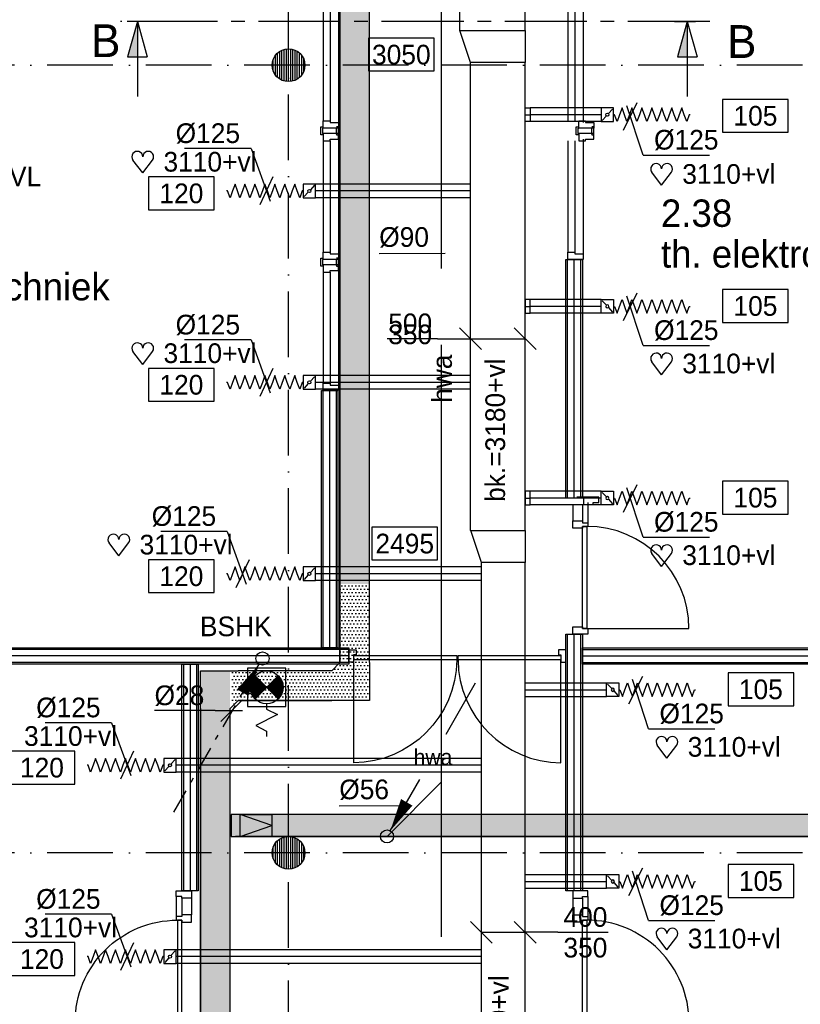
# Model space of a CAD drawing. Extents: x -1448 to 118900, y -195097 to 442500.
# Tile 69 of 103: x 71209 to 78342, y 389188 to 398189. Entities that reach past the tile are written whole.
import ezdxf
from ezdxf.enums import TextEntityAlignment as Align

# ---------------------------------------------------------------- set-up
doc = ezdxf.new("R2010")
doc.units = 0
doc.header["$LTSCALE"] = 100
for name, pattern in [('2322122', [47, 40, -7]), ('B-SL0', [100000000.0, 0, -100000000.0]), ('CENTER2', [11.25, 7.5, -1.25, 1.25, -1.25]), ('CENTER4', [5, 3.125, -0.625, 0.625, -0.625]), ('DASHDOT', [9, 6, -1.5, 0, -1.5]), ('LURETOUR', [6, 4, -2])]:
    doc.linetypes.add(name, pattern=pattern)
doc.layers.get('0').update_dxf_attribs({"linetype": 'CONTINUOUS'})
for name, color, linetype in [('AL$7----_STRAMIEN', 1, 'DASHDOT'), ('AL22----_BINNENWAND', 7, 'CONTINUOUS'), ('AL28----_KONSTRUKTIE', 3, 'CONTINUOUS'), ('AL32----_BINNENKOZ', 7, 'CONTINUOUS'), ('AL32----_DRAAIRICHTING', 1, 'CONTINUOUS'), ('ALL-----_REFLIJNEN', 8, 'CONTINUOUS'), ('ALXAA---_GEWBETON', 12, 'CONTINUOUS'), ('BOUW', 8, 'CONTINUOUS'), ('DOORSNEDE', 1, 'CONTINUOUS'), ('KABELGOOT1', 8, 'CONTINUOUS'), ('WL521---', 4, 'CONTINUOUS'), ('WL531---', 4, 'CONTINUOUS'), ('WL532---', 4, 'CONTINUOUS'), ('WL570---', 3, 'CONTINUOUS'), ('WL570---_HARTLIJN', 1, 'CONTINUOUS'), ('WL570---_RETOUR', 3, 'CONTINUOUS'), ('WM521---', 1, 'CONTINUOUS'), ('WM531---', 1, 'CONTINUOUS'), ('WM570---', 1, 'CONTINUOUS')]:
    doc.layers.add(name, color=color, linetype=linetype)
doc.styles.add('BURO-018', font='BUROFONT.shx', dxfattribs={"height": 180})
doc.styles.add('BURO-025', font='BUROFONT.shx', dxfattribs={"height": 250})
doc.styles.add('BURO-050', font='BUROFONT.shx', dxfattribs={"height": 500})
doc.styles.get("Standard").update_dxf_attribs({"font": 'ISOCP'})
pattern_1 = [(0, (0, 558400.235), (15.875, 31.75), [0, -31.75])]

# ---------------------------------------------------------------- blocks, each defined once
blk = doc.blocks.new('23SA22K6')
at = {"color": 0, "linetype": 'CONTINUOUS'}
for p, q in [((1.75, 1.75), (-1.75, 1.75)), ((-1.75, 1.75), (-1.75, -1.75)), ((-1.061, -1.061), (1.061, 1.061)), ((-1.061, 1.061), (1.061, -1.061)), ((1.75, -1.75), (1.75, 1.75)), ((2, 0), (2.5, 1)), ((2.5, 1), (3.5, -1)), ((1.5, 0), (2, 0)), ((3.5, -1), (4, 0)), ((4, 0), (4.5, 0)), ((-1.75, -1.75), (1.75, -1.75))]:
    blk.add_line(p, q, dxfattribs=at)
at = {"color": 0, "linetype": 'CONTINUOUS', "const_width": 1.5}
for points in [[(0.53, 0.53, 0.414214), (-0.53, 0.53, 1)], [(0.53, -0.53, -0.414214), (-0.53, -0.53, -1)]]:
    blk.add_lwpolyline(points, format="xyb", dxfattribs=at)
at = {"color": 0, "linetype": 'CONTINUOUS'}
blk.add_circle((0, 0), 1.5, dxfattribs=at)
at = {"color": 0, "linetype": 'CONTINUOUS', "style": 'BURO-018', "flags": 1}
blk.add_attdef('SA_MATCODE', (0, 0), '', height=1.8, dxfattribs=at)
blk = doc.blocks.new('LDV4109')
at = {"color": 0, "linetype": 'CONTINUOUS'}
for p, q in [((-1.125, -1.949), (-0.25, -0.433)), ((-1.688, -2.923), (-1.5, -2.598)), ((-3, -5.196), (-2.063, -3.572)), ((-3.563, -6.17), (-3.375, -5.846)), ((-4.875, -8.444), (-3.938, -6.82)), ((-5.438, -9.418), (-5.25, -9.093)), ((-6.75, -11.691), (-5.813, -10.068))]:
    blk.add_line(p, q, dxfattribs=at)
blk.add_lwpolyline([(-0.25, -0.433, 0, 1, 0), (-1.5, -2.598, 1, 1, 0)], format="xyseb", dxfattribs=at)
blk.add_circle((0, 0), 0.5, dxfattribs=at)
blk = doc.blocks.new('EH100000')
at = {"linetype": 'BYBLOCK'}
for p, q in [((1, 0.5), (0, 0.5)), ((1, 0.5, 1), (0, 0.5, 1)), ((0, -0.5, 1), (1, -0.5, 1)), ((1, -0.5), (0, -0.5))]:
    blk.add_line(p, q, dxfattribs=at)
at = {"linetype": 'BYBLOCK', "invisible_edges": 15}
for points in [[(1, -0.5), (0, -0.5), (0, 0.5), (1, 0.5)], [(0, 0.5), (1, 0.5), (1, 0.5, 1), (0, 0.5, 1)], [(0, -0.5, 1), (1, -0.5, 1), (1, -0.5), (0, -0.5)]]:
    blk.add_3dface(points, dxfattribs=at)
blk = doc.blocks.new('KG2FF')
at = {"linetype": 'B-SL0'}
for p, q in [((210, -135), (210, 135)), ((-135, -210), (135, -210))]:
    blk.add_line(p, q, dxfattribs=at)
at = {"linetype": 'BYBLOCK'}
for points in [[(-135, -210), (-135, 135), (-135, 135), (210, 135)], [(210, -135), (210, -135), (135, -210), (135, -210)]]:
    blk.add_lwpolyline(points, dxfattribs=at)
at = {"flags": 3}
blk.add_attdef('HULPSTUK', (0, 0), '', height=1, dxfattribs=at)
blk = doc.blocks.new('EH100001')
at = {"linetype": 'BYBLOCK'}
for p, q in [((1, 0.5, 1), (0, 0.5, 1)), ((0, -0.5, 1), (1, -0.5, 1))]:
    blk.add_line(p, q, dxfattribs=at)
blk.add_lwpolyline([(0, -0.5), (1, 0), (0, 0.5)], dxfattribs=at)
blk.add_lwpolyline([(0, -0.5), (1, 0), (0, 0.5)], dxfattribs=at)
blk.add_lwpolyline([(1, -0.5), (0, -0.5), (0, 0.5), (1, 0.5)], close=True, dxfattribs=at)
at = {"linetype": 'BYBLOCK', "invisible_edges": 15}
for points in [[(1, -0.5), (0, -0.5), (0, 0.5), (1, 0.5)], [(0, 0.5), (1, 0.5), (1, 0.5, 1), (0, 0.5, 1)], [(0, -0.5, 1), (1, -0.5, 1), (1, -0.5), (0, -0.5)]]:
    blk.add_3dface(points, dxfattribs=at)
blk = doc.blocks.new('KG2FF15')
at = {"linetype": 'B-SL0'}
for p, q in [((135, 210), (-135, 210)), ((210, -135), (210, 135))]:
    blk.add_line(p, q, dxfattribs=at)
at = {"linetype": 'BYBLOCK'}
for points in [[(210, -135), (-135, -135), (-135, -135), (-135, 210)], [(135, 210), (135, 210), (210, 135), (210, 135)]]:
    blk.add_lwpolyline(points, dxfattribs=at)
at = {"flags": 3}
blk.add_attdef('HULPSTUK', (0, 0), '', height=1, rotation=90, dxfattribs=at)
blk = doc.blocks.new('EH100005')
blk.add_lwpolyline([(-1, -0.5), (0, -0.5), (0, 0.5), (-1, 0.5)])
blk = doc.blocks.new('LU-1D-K-7D')
at = {"color": 0, "linetype": 'CONTINUOUS'}
for p, q in [((-0.5, 62.5), (0.5, 62.5)), ((-0.5, -62.5), (0.5, -62.5))]:
    blk.add_line(p, q, dxfattribs=at)
at = {"layer": 'WL570---_HARTLIJN', "linetype": 'CENTER2'}
blk.add_line((-0.5, 0), (0.5, 0), dxfattribs=at)
blk = doc.blocks.new('LU-1D-KL-7D70')
at = {"color": 0, "linetype": 'CONTINUOUS'}
for p, q in [((-56.4, 62.5), (-56.4, -62.5)), ((56.4, 62.5), (-56.4, 62.5)), ((47, 52), (9.5, 10.5)), ((56.4, -62.5), (56.4, 62.5)), ((-56.4, -62.5), (56.4, -62.5)), ((-9.5, -10.5), (-47, -52))]:
    blk.add_line(p, q, dxfattribs=at)
blk.add_circle((0, 0), 14.1, dxfattribs=at)
blk = doc.blocks.new('LU-1D-F-7D2BC')
at = {"color": 0, "linetype": 'CONTINUOUS'}
for p, q in [((-350, 0), (-341.2, 0)), ((-341.2, 0), (-318.5, 62.5)), ((-318.5, 62.5), (-295.7, 0)), ((-295.7, 0), (-273, -62.5)), ((-273, -62.5), (-250.2, 0)), ((-250.2, 0), (-227.5, 62.5)), ((-227.5, 62.5), (-204.7, 0)), ((-204.7, 0), (-182, -62.5)), ((-182, -62.5), (-159.2, 0)), ((-159.2, 0), (-136.5, 62.5)), ((-136.5, 62.5), (-113.7, 0)), ((-113.7, 0), (-91, -62.5)), ((-91, -62.5), (-68.2, 0)), ((-68.2, 0), (-45.5, 62.5)), ((-45.5, 62.5), (-22.7, 0)), ((-22.7, 0), (0, -62.5)), ((0, -62.5), (22.7, 0)), ((22.7, 0), (45.5, 62.5)), ((45.5, 62.5), (68.2, 0)), ((68.2, 0), (91, -62.5)), ((91, -62.5), (113.7, 0)), ((113.7, 0), (136.5, 62.5)), ((136.5, 62.5), (159.2, 0)), ((159.2, 0), (182, -62.5)), ((182, -62.5), (204.7, 0)), ((204.7, 0), (227.5, 62.5)), ((227.5, 62.5), (250.2, 0)), ((250.2, 0), (273, -62.5)), ((273, -62.5), (295.7, 0)), ((295.7, 0), (318.5, 62.5)), ((318.5, 62.5), (341.2, 0)), ((341.2, 0), (350, 0))]:
    blk.add_line(p, q, dxfattribs=at)
blk = doc.blocks.new('LU-ORND')
at = {"color": 0, "linetype": 'CONTINUOUS'}
for p, q in [((-3, 1.5), (-3, -1.5)), ((3, 1.5), (-3, 1.5)), ((3, -1.5), (3, 1.5)), ((-3, -1.5), (3, -1.5))]:
    blk.add_line(p, q, dxfattribs=at)
blk = doc.blocks.new('*U60', base_point=(77004, 28683.2))
at = {"layer": 'WM570---', "linetype": 'CONTINUOUS'}
for p, q in [((76940.4, 28557.3), (77067.6, 28809)), ((77120.5, 28328.5), (76972.8, 28778.2)), ((77120.5, 28328.5), (77726.9, 28328.5))]:
    blk.add_line(p, q, dxfattribs=at)
at = {"layer": 'WM570---', "linetype": 'CONTINUOUS', "style": 'BURO-018'}
blk.add_text('%%c125', height=180, dxfattribs=at).set_placement((77220.5, 28378.5))
blk = doc.blocks.new('HART')
at = {"color": 1}
for q in [(-39.7, 52.4), (39.7, 52.4)]:
    blk.add_line((0, 0), q, dxfattribs=at)
for centre, start, end in [((-22.1, 65.7), 0, 217.1867), ((22.1, 65.7), 322.8133, 180)]:
    blk.add_arc(centre, 22.1, start, end, dxfattribs=at)
blk = doc.blocks.new('*U63', base_point=(73844.3, 38488.7))
at = {"layer": 'WM570---', "linetype": 'CONTINUOUS'}
for p, q in [((73703.4, 38877), (73097, 38877)), ((73703.4, 38877), (73878.4, 38394.7)), ((73904, 38616.4), (73784.6, 38361))]:
    blk.add_line(p, q, dxfattribs=at)
at = {"layer": 'WM570---', "linetype": 'CONTINUOUS', "style": 'BURO-018'}
blk.add_text('%%c125', height=180, dxfattribs=at).set_placement((73603.4, 38927), align=Align.RIGHT)
blk = doc.blocks.new('LU-2D-K-190')
at = {"color": 0, "linetype": 'CONTINUOUS'}
for p, q in [((-0.5, 200), (0.5, 200)), ((-0.5, -200), (0.5, -200))]:
    blk.add_line(p, q, dxfattribs=at)
blk = doc.blocks.new('LU-2D-K-1F4')
at = {"color": 0, "linetype": 'CONTINUOUS'}
for p, q in [((-0.5, 250), (0.5, 250)), ((-0.5, -250), (0.5, -250))]:
    blk.add_line(p, q, dxfattribs=at)
blk = doc.blocks.new('*U129', base_point=(75229.7, 36872.4))
at = {"color": 0, "linetype": 'CONTINUOUS'}
for p, q in [((75130, 36972.1), (75329.4, 36772.7)), ((75630, 36972.1), (75829.4, 36772.7)), ((74929.7, 36872.4), (74469.8, 36872.4)), ((74929.7, 36872.4), (75229.7, 36872.4)), ((75229.7, 36872.4), (75729.7, 36872.4))]:
    blk.add_line(p, q, dxfattribs=at)
at = {"layer": 'WM570---', "linetype": 'CONTINUOUS', "style": 'BURO-018'}
for s, p in [('500', (74879.7, 36922.4)), ('350', (74879.7, 36822.4))]:
    blk.add_text(s, height=180, dxfattribs=at).set_placement(p, align=Align.RIGHT)
blk = doc.blocks.new('LU-1D-BO-10E-7D2C')
at = {"color": 0, "linetype": 'CONTINUOUS'}
for p, q in [((-62.5, 0), (62.5, 0)), ((-62.5, -44.2), (-62.5, 0)), ((62.5, 0), (62.5, -44.2)), ((62.5, -44.2), (-62.5, -44.2))]:
    blk.add_line(p, q, dxfattribs=at)
at = {"layer": 'WL570---_HARTLIJN', "linetype": 'CENTER4'}
blk.add_line((0, 0), (0, -44.2), dxfattribs=at)
blk = doc.blocks.new('LU-1D-BO-5A-7D2C')
at = {"color": 0, "linetype": 'CONTINUOUS'}
for p, q in [((62.5, 44.2), (-62.5, 44.2)), ((-62.5, 44.2), (-62.5, 0)), ((-62.5, 0), (62.5, 0)), ((62.5, 0), (62.5, 44.2))]:
    blk.add_line(p, q, dxfattribs=at)
at = {"layer": 'WL570---_HARTLIJN', "linetype": 'CENTER4'}
blk.add_line((0, 0), (0, 44.2), dxfattribs=at)
blk = doc.blocks.new('LDV3')
at = {"color": 0, "linetype": 'CONTINUOUS'}
for p, q in [((4.5, 7.794), (6.75, 11.691)), ((0.25, 0.433), (2.5, 4.33))]:
    blk.add_line(p, q, dxfattribs=at)
blk.add_lwpolyline([(0.25, 0.433, 0, 1, 0), (1.5, 2.598, 1, 1, 0)], format="xyseb", dxfattribs=at)
blk.add_circle((0, 0), 0.5, dxfattribs=at)
at = {"color": 0, "linetype": 'CONTINUOUS', "style": 'BURO-018'}
blk.add_attdef('LD_TEXT1', text='', height=1.8, dxfattribs=at).set_placement((3.5, 6.062), align=Align.MIDDLE)
blk = doc.blocks.new('*U187', base_point=(75827.5, 389846))
at = {"color": 0, "linetype": 'CONTINUOUS'}
for p, q in [((75527.2, 389746.3), (75327.8, 389945.7)), ((75927.2, 389746.3), (75727.8, 389945.7)), ((75427.5, 389846), (75827.5, 389846)), ((76127.5, 389846), (75827.5, 389846)), ((76127.5, 389846), (76587.4, 389846))]:
    blk.add_line(p, q, dxfattribs=at)
at = {"layer": 'WM570---', "linetype": 'CONTINUOUS', "style": 'BURO-018'}
for s, p in [('400', (76177.5, 389896)), ('350', (76177.5, 389616))]:
    blk.add_text(s, height=180, dxfattribs=at).set_placement(p)
blk = doc.blocks.new('2322122-5')
at = {"layer": 'WM521---', "color": 0, "style": 'BURO-018'}
blk.add_text('hwa', height=180, rotation=90, dxfattribs=at).set_placement((75064.8, 394907.2), align=Align.MIDDLE)
blk = doc.blocks.new('LU-2D-K-258')
at = {"color": 0, "linetype": 'CONTINUOUS'}
for p, q in [((-0.5, 300), (0.5, 300)), ((-0.5, -300), (0.5, -300))]:
    blk.add_line(p, q, dxfattribs=at)

msp = doc.modelspace()

# ---------------------------------------------------------------- hatches: boundary and pattern name
at = {"layer": 'ALXAA---_GEWBETON'}
h = msp.add_hatch(dxfattribs=at)
h.set_pattern_fill('GEWPBET', color=8, scale=100, angle=90, style=0)
h.set_pattern_definition([(90, (73665.565, 397772.732), (-20, 6e-15), [])])
edge = h.paths.add_edge_path()
edge.add_arc((73665.6, 397772.7), 150, 0, 360)
h = msp.add_hatch(dxfattribs=at)
h.set_pattern_fill('GEWPBET', color=8, scale=100, angle=90, style=0)
h.set_pattern_definition([(90, (73665.565, 390572.732), (-20, 6e-15), [])])
edge = h.paths.add_edge_path()
edge.add_arc((73665.6, 390572.7), 150, 0, 360)
at = {"layer": 'KABELGOOT1'}
h = msp.add_hatch(dxfattribs=at)
h.set_pattern_fill('DOTS', color=256, scale=20, style=0)
h.set_pattern_definition(pattern_1)
h.paths.add_polyline_path([(74135.1, 393029.4), (74405.1, 393029.4), (74405.1, 405410.2), (74135.1, 405410.2)])
h = msp.add_hatch(dxfattribs=at)
h.set_pattern_fill('DOTS', color=256, scale=20, style=0)
h.set_pattern_definition(pattern_1)
h.paths.add_polyline_path([(73206.1, 391966.3), (73142.7, 391966.3), (73142.7, 391903)])
h.paths.add_polyline_path([(73206.1, 392236.3), (73142.7, 392236.3), (73142.7, 391966.3), (73206.1, 391966.3)])
h.paths.add_polyline_path([(74060.1, 392236.3), (73206.1, 392236.3), (73206.1, 391966.3), (74060.1, 391966.3)])
h.paths.add_polyline_path([(74405.1, 392236.3), (74135.1, 392236.3), (74060.1, 392236.3), (74060.1, 391966.3), (74405.1, 391966.3)])
h.paths.add_polyline_path([(74135.1, 392311.3), (74060.1, 392236.3), (74135.1, 392236.3)])
h.paths.add_polyline_path([(74405.1, 393016.6), (74135.1, 393016.6), (74135.1, 392311.3), (74405.1, 392311.3)])
h.paths.add_polyline_path([(74405.1, 392311.3), (74135.1, 392311.3), (74135.1, 392236.3), (74405.1, 392236.3)])
h = msp.add_hatch(dxfattribs=at)
h.set_pattern_fill('DOTS', color=256, scale=20, style=0)
h.set_pattern_definition(pattern_1)
h.paths.add_polyline_path([(73131.1, 392236.3), (72861.1, 392236.3), (72861.1, 378743.3), (73131.1, 378743.3)])
h = msp.add_hatch(dxfattribs=at)
h.set_pattern_fill('DOTS', color=256, scale=20, style=0)
h.set_pattern_definition(pattern_1)
h.paths.add_polyline_path([(82528.1, 390723.2), (82528.1, 390923.2), (73140.1, 390923.2), (73140.1, 390723.2)])

# ---------------------------------------------------------------- linework, layer by layer
at = {"layer": 'AL$7----_STRAMIEN', "color": 1}
for p, q in [((73665.4, 380703.7), (73665.4, 401609.6)), ((83762.6, 397772.7), (65664.7, 397772.7)), ((83762.6, 390572.7), (65664.7, 390572.7))]:
    msp.add_line(p, q, dxfattribs=at)
at = {"layer": 'AL22----_BINNENWAND', "color": 8}
for p, q in [((76200.4, 393823.8), (76200.4, 395997.7)), ((76200.4, 395997.7), (76350.4, 395997.7)), ((76350.4, 395997.7), (76350.4, 393823.8)), ((73965.4, 392447.7), (73965.4, 394797.7)), ((73965.4, 394797.7), (74115.4, 394797.7)), ((74115.4, 394797.7), (74115.4, 392447.7)), ((76448.8, 393823.8), (76298.8, 393823.8)), ((76200.4, 390223.8), (76200.4, 392572.7)), ((76350.4, 392572.7), (76350.4, 390223.8)), ((66555.4, 392447.7), (74216.4, 392447.7)), ((76350.4, 392447.7), (82575.4, 392447.7)), ((74216.4, 392297.7), (66555.4, 392297.7)), ((72690.4, 390223.8), (72690.4, 392297.7)), ((72690.4, 392297.7), (72840.4, 392297.7)), ((72840.4, 392297.7), (72840.4, 390223.8)), ((82575.4, 392297.7), (76350.4, 392297.7)), ((72840.4, 390223.8), (72690.4, 390223.8)), ((76350.4, 390223.8), (76200.4, 390223.8))]:
    msp.add_line(p, q, dxfattribs=at)
at = {"layer": 'AL22----_BINNENWAND', "color": 8, "linetype": 'CONTINUOUS'}
for p, q in [((76215.4, 393823.8), (76215.4, 395997.7)), ((76335.4, 393823.8), (76335.4, 395997.7)), ((73980.4, 394797.7), (73980.4, 392447.7)), ((74100.4, 394797.7), (74100.4, 392447.7)), ((76215.4, 390223.8), (76215.4, 392572.7)), ((76335.4, 390223.8), (76335.4, 392572.7)), ((74216.4, 392432.7), (66555.4, 392432.7)), ((76350.4, 392432.7), (82575.4, 392432.7)), ((74216.4, 392312.7), (66555.4, 392312.7)), ((72705.4, 392297.7), (72705.4, 390223.8)), ((72825.4, 392297.7), (72825.4, 390223.8)), ((76350.4, 392312.7), (82575.4, 392312.7))]:
    msp.add_line(p, q, dxfattribs=at)
at = {"layer": 'AL28----_KONSTRUKTIE', "color": 8}
for centre in [(73665.6, 397772.7), (73665.6, 390572.7)]:
    msp.add_circle(centre, 150, dxfattribs=at)
at = {"layer": 'AL32----_BINNENKOZ', "color": 8}
for p, q in [((73959.9, 397197.8), (73959.9, 397210.3)), ((73959.9, 397210.3), (73977.9, 397210.3)), ((73959.9, 397135.2), (73959.9, 397197.8)), ((73977.9, 397147.7), (73977.9, 397197.8)), ((73977.9, 397197.8), (73983.4, 397197.8)), ((73977.9, 397147.7), (73977.9, 397135.2)), ((73983.4, 397147.7), (73977.9, 397147.7)), ((74102.9, 397197.8), (74097.4, 397197.8)), ((74097.4, 397147.7), (74102.9, 397147.7)), ((74120.9, 397210.3), (74102.9, 397210.3)), ((74102.9, 397147.7), (74102.9, 397197.8)), ((74102.9, 397147.7), (74102.9, 397135.2)), ((74120.9, 397197.8), (74120.9, 397210.3)), ((74120.9, 397135.2), (74120.9, 397197.8)), ((76293.3, 397197.8), (76293.3, 397210.3)), ((76293.3, 397210.3), (76311.3, 397210.3)), ((76293.3, 397135.2), (76293.3, 397197.8)), ((76311.3, 397147.7), (76311.3, 397197.8)), ((76311.3, 397197.8), (76316.8, 397197.8)), ((76311.3, 397147.7), (76311.3, 397135.2)), ((76316.8, 397147.7), (76311.3, 397147.7)), ((76436.3, 397197.8), (76430.8, 397197.8)), ((76430.8, 397147.7), (76436.3, 397147.7)), ((76454.3, 397210.3), (76436.3, 397210.3)), ((76436.3, 397147.7), (76436.3, 397197.8)), ((76436.3, 397147.7), (76436.3, 397135.2)), ((76454.3, 397197.8), (76454.3, 397210.3)), ((76454.3, 397135.2), (76454.3, 397197.8)), ((73977.9, 397135.2), (73959.9, 397135.2)), ((74102.9, 397135.2), (74120.9, 397135.2)), ((76311.3, 397135.2), (76293.3, 397135.2)), ((76436.3, 397135.2), (76454.3, 397135.2)), ((73959.9, 395997.8), (73959.9, 396010.3)), ((73959.9, 396010.3), (73977.9, 396010.3)), ((73959.9, 395935.2), (73959.9, 395997.8)), ((73977.9, 395947.7), (73977.9, 395997.8)), ((73977.9, 395997.8), (73983.4, 395997.8)), ((74102.9, 395997.8), (74097.4, 395997.8)), ((74120.9, 396010.3), (74102.9, 396010.3)), ((74102.9, 395947.7), (74102.9, 395997.8)), ((74120.9, 395997.8), (74120.9, 396010.3)), ((74120.9, 395935.2), (74120.9, 395997.8)), ((73977.9, 395935.2), (73959.9, 395935.2)), ((73977.9, 395947.7), (73977.9, 395935.2)), ((73983.4, 395947.7), (73977.9, 395947.7)), ((74097.4, 395947.7), (74102.9, 395947.7)), ((74102.9, 395947.7), (74102.9, 395935.2)), ((74102.9, 395935.2), (74120.9, 395935.2)), ((76350.9, 393556.8), (76390.9, 393556.8)), ((76350.9, 392622.8), (76350.9, 393556.8)), ((76390.9, 393556.8), (76390.9, 392622.8))]:
    msp.add_line(p, q, dxfattribs=at)
for points in [[(73983.4, 398280.7), (73983.4, 397264.7)], [(74046.4, 398280.7), (74046.4, 397264.7)], [(74122.4, 398297.7), (74122.4, 397247.7)], [(76218.4, 398280.7), (76218.4, 397264.7)], [(76281.4, 398280.7), (76281.4, 397264.7)], [(76357.4, 398297.7), (76357.4, 397247.7)], [(74122.4, 397197.7), (73983.4, 397197.7), (73983.4, 397264.7), (74046.4, 397264.7), (74046.4, 397247.7), (74122.4, 397247.7), (74122.4, 397197.7)], [(76455.8, 397197.7), (76316.8, 397197.7), (76316.8, 397264.7), (76379.8, 397264.7), (76379.8, 397247.7), (76455.8, 397247.7), (76455.8, 397197.7)], [(74122.4, 397147.7), (73983.4, 397147.7), (73983.4, 397080.7), (74046.4, 397080.7), (74046.4, 397097.7), (74122.4, 397097.7), (74122.4, 397147.7)], [(76455.8, 397147.7), (76316.8, 397147.7), (76316.8, 397080.7), (76379.8, 397080.7), (76379.8, 397097.7), (76455.8, 397097.7), (76455.8, 397147.7)], [(73983.4, 397080.7), (73983.4, 396064.7)], [(74046.4, 397080.7), (74046.4, 396064.7)], [(74122.4, 397097.7), (74122.4, 396047.7)], [(76218.4, 397080.7), (76218.4, 396064.7)], [(76281.4, 397080.7), (76281.4, 396064.7)], [(76357.4, 397097.7), (76357.4, 396047.7)], [(74122.4, 395997.7), (73983.4, 395997.7), (73983.4, 396064.7), (74046.4, 396064.7), (74046.4, 396047.7), (74122.4, 396047.7), (74122.4, 395997.7)], [(76357.4, 395997.7), (76218.4, 395997.7), (76218.4, 396064.7), (76281.4, 396064.7), (76281.4, 396047.7), (76357.4, 396047.7), (76357.4, 395997.7)], [(74122.4, 395947.7), (73983.4, 395947.7), (73983.4, 395880.7), (74046.4, 395880.7), (74046.4, 395897.7), (74122.4, 395897.7), (74122.4, 395947.7)], [(73983.4, 395880.7), (73983.4, 394864.7)], [(74046.4, 395880.7), (74046.4, 394864.7)], [(74122.4, 395897.7), (74122.4, 394847.7)], [(74122.4, 394797.7), (73983.4, 394797.7), (73983.4, 394864.7), (74046.4, 394864.7), (74046.4, 394847.7), (74122.4, 394847.7), (74122.4, 394797.7)], [(76262.9, 393756.8), (76262.9, 393606.8)], [(76350.9, 393756.8), (76350.9, 393606.8)], [(76401.9, 393773.8), (76401.9, 393589.8)], [(76401.9, 393589.8), (76401.9, 393556.8), (76350.9, 393556.8), (76350.9, 393539.8), (76262.9, 393539.8), (76262.9, 393606.8), (76350.9, 393606.8), (76350.9, 393589.8), (76401.9, 393589.8), (76401.9, 393556.8)], [(72638.9, 390173.8), (72638.9, 389989.8)], [(72689.9, 390156.8), (72689.9, 390006.8)], [(72777.9, 390156.8), (72777.9, 390006.8)], [(76262.9, 390156.8), (76262.9, 390006.8)], [(76350.9, 390156.8), (76350.9, 390006.8)], [(76401.9, 390173.8), (76401.9, 389989.8)], [(72638.9, 389989.8), (72638.9, 389956.8), (72689.9, 389956.8), (72689.9, 389939.8), (72777.9, 389939.8), (72777.9, 390006.8), (72689.9, 390006.8), (72689.9, 389989.8), (72638.9, 389989.8), (72638.9, 389956.8)], [(76401.9, 389989.8), (76401.9, 389956.8), (76350.9, 389956.8), (76350.9, 389939.8), (76262.9, 389939.8), (76262.9, 390006.8), (76350.9, 390006.8), (76350.9, 389989.8), (76401.9, 389989.8), (76401.9, 389956.8)]]:
    msp.add_lwpolyline(points, dxfattribs=at)
for points in [[(76449.3, 393756.8), (76449.3, 393773.8), (76500.3, 393773.8), (76500.3, 393823.8), (76361.3, 393823.8), (76361.3, 393756.8)], [(72689.9, 390156.8), (72689.9, 390173.8), (72638.9, 390173.8), (72638.9, 390223.8), (72777.9, 390223.8), (72777.9, 390156.8)], [(76350.9, 390156.8), (76350.9, 390173.8), (76401.9, 390173.8), (76401.9, 390223.8), (76262.9, 390223.8), (76262.9, 390156.8)], [(72689.9, 389956.8), (72649.9, 389956.8), (72649.9, 389022.8), (72689.9, 389022.8)], [(76350.9, 389956.8), (76390.9, 389956.8), (76390.9, 389022.8), (76350.9, 389022.8)]]:
    msp.add_lwpolyline(points, close=True, dxfattribs=at)
at = {"layer": 'AL32----_DRAAIRICHTING', "color": 8}
for points in [[(72649.9, 389022.8), (71715.9, 389022.8, -0.414214), (72649.9, 389956.8, -0.414214)], [(76390.9, 389022.8), (77324.9, 389022.8, 0.414214), (76390.9, 389956.8, 0.414214)]]:
    msp.add_lwpolyline(points, format="xyb", dxfattribs=at)
msp.add_arc((76390.9, 392622.8), 934, 0, 90, dxfattribs=at)
at = {"layer": 'ALL-----_REFLIJNEN', "color": 8, "linetype": 'CONTINUOUS'}
for p, q in [((76275.4, 393823.8), (76275.4, 395997.7)), ((74040.4, 394797.7), (74040.4, 392611.1)), ((74040.4, 394797.7), (74040.4, 392447.7)), ((76262.9, 392572.8), (76262.9, 392639.8)), ((76262.9, 392639.8), (76350.9, 392639.8)), ((76350.9, 392639.8), (76350.9, 392622.8)), ((76200.4, 392572.7), (76350.4, 392572.7)), ((76401.9, 392572.8), (76262.9, 392572.8)), ((76275.4, 390223.8), (76275.4, 392572.7)), ((76350.9, 392622.8), (76401.9, 392622.8)), ((76390.9, 392622.8), (76350.9, 392622.8)), ((76390.9, 392622.8), (77324.9, 392622.8)), ((76401.9, 392622.8), (76401.9, 392572.8)), ((74216.4, 392372.7), (66555.4, 392372.7)), ((74115.4, 392447.7), (73965.4, 392447.7)), ((74216.4, 392447.7), (74216.4, 392297.7)), ((74216.4, 392429.7), (74283.4, 392429.7)), ((74216.4, 392315.7), (74216.4, 392429.7)), ((74283.4, 392382.7), (74259.9, 392382.7)), ((74259.9, 392382.7), (74259.9, 392315.7)), ((74261.9, 392335.7), (74261.9, 392376.7)), ((74261.9, 392376.7), (75202.4, 392376.7)), ((74283.4, 392429.7), (74283.4, 392382.7)), ((75202.4, 392376.7), (75202.4, 392335.7)), ((75214.4, 392335.7), (75214.4, 392376.7)), ((75214.4, 392376.7), (76152.9, 392376.7)), ((76200.4, 392429.7), (76133.4, 392429.7)), ((76133.4, 392429.7), (76133.4, 392382.7)), ((76133.4, 392382.7), (76154.9, 392382.7)), ((76152.9, 392376.7), (76152.9, 392335.7)), ((76154.9, 392382.7), (76154.9, 392315.7)), ((76200.4, 392315.7), (76200.4, 392429.7)), ((76350.4, 392297.7), (76350.4, 392447.7)), ((76350.4, 392372.7), (82575.4, 392372.7)), ((72765.4, 392297.7), (72765.4, 390223.8)), ((74259.9, 392315.7), (74216.4, 392315.7)), ((75202.4, 392335.7), (74261.9, 392335.7)), ((76152.9, 392335.7), (75214.4, 392335.7)), ((76154.9, 392315.7), (76200.4, 392315.7))]:
    msp.add_line(p, q, dxfattribs=at)
for points in [[(75202.4, 392335.7, -0.408724), (74261.9, 391395.2), (74261.9, 392335.7)], [(75214.4, 392335.7, 0.408724), (76154.9, 391395.2), (76154.9, 392335.7)]]:
    msp.add_lwpolyline(points, format="xyb", dxfattribs=at)
at = {"layer": 'DOORSNEDE', "color": 220, "linetype": 'CENTER2'}
msp.add_line((77516.1, 398173.3), (72131.1, 398173.3), dxfattribs=at)
at = {"layer": 'DOORSNEDE', "color": 5}
for p, q in [((72381.6, 398173.3), (72189.9, 398173.3)), ((77193.4, 398173.3), (77385, 398173.3))]:
    msp.add_line(p, q, dxfattribs=at)
at = {"layer": 'DOORSNEDE', "color": 220}
for p, q in [((72284.4, 398173.3), (72194.1, 397848.1)), ((72284.4, 398173.3), (72284.4, 397486.9)), ((72284.4, 398173.3), (72374.6, 397848.1)), ((77309.3, 398173.3), (77219, 397848.1)), ((77309.3, 398173.3), (77309.3, 397486.9)), ((77309.3, 398173.3), (77399.6, 397848.1)), ((72194.1, 397848.1), (72374.6, 397848.1)), ((77219, 397848.1), (77399.6, 397848.1))]:
    msp.add_line(p, q, dxfattribs=at)
for points in [[(72194.1, 397848.1), (72284.4, 397848.1), (72284.4, 398173.3)], [(77219, 397848.1), (77309.3, 397848.1), (77309.3, 398173.3)]]:
    msp.add_solid(points, dxfattribs=at)
at = {"layer": 'WL521---', "linetype": '2322122'}
for p, q in [((75064.8, 391215.9), (75064.8, 403298.6)), ((75064.8, 391222.2), (74565.4, 390722.7)), ((75064.8, 380404.3), (75064.8, 391215.9))]:
    msp.add_line(p, q, dxfattribs=at)
at = {"layer": 'WL532---', "color": 1}
for p, q in [((74493.3, 396052.4), (75097.7, 396055.2)), ((74128.2, 391002.5), (74732.6, 391005.4))]:
    msp.add_line(p, q, dxfattribs=at)
at = {"layer": 'WL570---'}
for p, q in [((75327.9, 397798.3), (75230.6, 398089.6)), ((75230.6, 398089.6), (75829.3, 398089.6)), ((75829.3, 398089.6), (75828.1, 397798.3)), ((75828.1, 397798.3), (75327.9, 397798.3)), ((75330.2, 393519), (75828.1, 393519)), ((75427.5, 393227.8), (75330.2, 393519)), ((75828.1, 393519), (75827.5, 393227.8)), ((75827.5, 393227.8), (75427.5, 393227.8))]:
    msp.add_line(p, q, dxfattribs=at)
at = {"layer": 'WM531---', "linetype": 'CONTINUOUS'}
for p, q in [((73246, 391972.6), (73046, 391772.6)), ((72996, 391872.6), (72440.5, 391872.6)), ((72996, 391872.6), (73246, 391872.6))]:
    msp.add_line(p, q, dxfattribs=at)

# ---------------------------------------------------------------- block references
at = {"layer": 'KABELGOOT1', "zscale": 60}
for name, p, xscale, yscale, rotation in [('EH100000', (74270.1, 405065.2, 3650), 12753.85642418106, 270, 270), ('EH100000', (72996.1, 391891.3, 3650), 13147.99999999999, 270, 270), ('EH100005', (73140.1, 390823.2, 3650), 60, 200, 180)]:
    msp.add_blockref(name, p, dxfattribs=dict(at, xscale=xscale, yscale=yscale, rotation=rotation))
at = {"layer": 'KABELGOOT1'}
for name, p, rotation in [('KG2FF', (74270.1, 392101.3, 3650), 180), ('KG2FF15', (72996.1, 392101.3, 3650), 270)]:
    msp.add_blockref(name, p, dxfattribs=dict(at, rotation=rotation))
at = {"layer": 'KABELGOOT1', "zscale": 60}
for p, xscale, yscale in [((73206.1, 392101.3, 3650), 854, 270), ((73180.1, 390823.2, 3650), 9348, 200)]:
    msp.add_blockref('EH100000', p, dxfattribs=dict(at, xscale=xscale, yscale=yscale))
at = {"layer": 'KABELGOOT1', "extrusion": (-0.707106, 0.000648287, 0.707107), "xscale": 410.1219330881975, "yscale": 200, "zscale": 60, "rotation": 89.99999999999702}
msp.add_blockref('EH100001', (-390890.1, 54073.7, -48971.8), dxfattribs=at)
at = {"layer": 'WL521---', "color": 2}
ref = msp.add_blockref('LDV3', (74565.4, 390722.7), dxfattribs=dict(at, xscale=120, yscale=120, zscale=120))
ref.add_attrib('LD_TEXT1', 'hwa', dxfattribs={"layer": '0', "color": 1, "linetype": 'CONTINUOUS', "height": 144, "style": 'BURO-018'}).set_placement((74985.4, 391450.2), align=Align.MIDDLE)
at = {"layer": 'WL531---', "color": 2, "xscale": 120, "yscale": 120, "zscale": 120}
msp.add_blockref('LDV4109', (73427, 392348.7), dxfattribs=at)
at = {"layer": 'WL531---', "color": 2, "xscale": 100, "yscale": 100, "zscale": 100, "rotation": 270}
msp.add_blockref('23SA22K6', (73465.2, 392085.7), dxfattribs=at)
at = {"layer": 'WL570---_RETOUR', "linetype": 'LURETOUR'}
for name, p, xscale, rotation in [('LU-2D-K-258', (75529.3, 398764.7), 1350.345673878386, 90), ('LU-2D-K-1F4', (75578.1, 395658.7), 4279.265703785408, 89.99999999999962), ('LU-1D-K-7D', (76197.6, 397320.1), 650.5866940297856, 180), ('LU-1D-K-7D', (74621.1, 396623.3), 1417.680939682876, 179.9999999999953), ('LU-1D-K-7D', (76197.6, 395567.8), 650.5866940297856, 180), ('LU-1D-F-7D2BC', (76985.8, 395567.8), -1, 180), ('LU-1D-K-7D', (74621.1, 394873.3), 1417.680939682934, 179.999999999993), ('LU-1D-K-7D', (76197.6, 393815.4), 650.5866940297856, 180), ('LU-1D-F-7D2BC', (76985.8, 393815.4), -1, 180), ('LU-1D-K-7D', (74670.3, 393123.3), 1516.094644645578, 179.9999999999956), ('LU-2D-K-190', (75627.5, 390483.8), 5488.000471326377, 90), ('LU-1D-F-7D2BC', (77035.2, 392063), -1, 180), ('LU-1D-K-7D', (74033.1, 391373.3), 2790.432263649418, 179.9999999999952), ('LU-1D-F-7D2BC', (77035.2, 390310.6), -1, 180), ('LU-1D-K-7D', (74033.1, 389623.3), 2790.432263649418, 179.9999999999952)]:
    msp.add_blockref(name, p, dxfattribs=dict(at, xscale=xscale, rotation=rotation))
for name, p, rotation in [('LU-1D-BO-10E-7D2C', (75828.1, 397320.1), 90), ('LU-1D-F-7D2BC', (76985.8, 397320.1), 180), ('LU-1D-F-7D2BC', (73449.3, 396623.3), 180), ('LU-1D-BO-5A-7D2C', (75828.1, 395567.8), 270), ('LU-1D-F-7D2BC', (73449.3, 394873.3), 180), ('LU-1D-BO-5A-7D2C', (75828.1, 393815.4), 270), ('LU-1D-F-7D2BC', (73449.3, 393123.3), 180), ('LU-1D-F-7D2BC', (72175, 391373.3), 180), ('LU-1D-F-7D2BC', (72175, 389623.3), 180)]:
    msp.add_blockref(name, p, dxfattribs=dict(at, rotation=rotation))
at = {"layer": 'WL570---_RETOUR', "linetype": 'CONTINUOUS'}
msp.add_blockref('LU-1D-KL-7D70', (76579.3, 397320.1), dxfattribs=at)
at = {"layer": 'WL570---_RETOUR', "linetype": 'CONTINUOUS', "rotation": 359.9999999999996}
for p in [(73855.8, 396623.3), (73855.8, 394873.3), (73855.8, 393123.3), (72581.5, 391373.3), (72581.5, 389623.3)]:
    msp.add_blockref('LU-1D-KL-7D70', p, dxfattribs=at)
at = {"layer": 'WL570---_RETOUR', "linetype": 'CONTINUOUS', "xscale": -1}
for p in [(76579.3, 395567.8), (76579.3, 393815.4), (76628.7, 392063), (76628.7, 390310.6)]:
    msp.add_blockref('LU-1D-KL-7D70', p, dxfattribs=at)
at = {"layer": 'WL570---_RETOUR', "linetype": 'LURETOUR', "xscale": 750.071656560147}
for p in [(76197.2, 392063), (76197.2, 390310.6)]:
    msp.add_blockref('LU-1D-K-7D', p, dxfattribs=at)
at = {"layer": 'WM521---'}
msp.add_blockref('2322122-5', (0, 0), dxfattribs=at)
at = {"layer": 'WM570---'}
ref = msp.add_blockref('LU-ORND', (74696.2, 397870.1), dxfattribs=dict(at, xscale=100, yscale=100, zscale=100))
ref.add_attrib('LU_TEXT1', '3050', dxfattribs={"layer": '0', "color": 1, "linetype": 'CONTINUOUS', "height": 180, "style": 'BURO-018'}).set_placement((74696.2, 397870.1), align=Align.MIDDLE)
for name, p in [('*U60', (76789.2, 397306.3)), ('*U63', (73463.6, 396623.3)), ('*U60', (76789.2, 395565.9)), ('*U63', (73463.6, 394873.3)), ('*U129', (75328.1, 395272.6)), ('*U60', (76789.2, 393813.5)), ('*U63', (73244.9, 393123.3)), ('*U60', (76838.5, 392061.1)), ('*U63', (72189.2, 391373.3)), ('*U60', (76838.5, 390308.7)), ('*U63', (72189.2, 389623.3)), ('*U187', (75827.5, 389846))]:
    msp.add_blockref(name, p, dxfattribs=at)
ref = msp.add_blockref('LU-ORND', (77932, 397310.6), dxfattribs=dict(at, xscale=100, yscale=100, zscale=100))
ref.add_attrib('LU_TEXT1', '105', dxfattribs={"layer": '0', "color": 1, "linetype": 'CONTINUOUS', "height": 180, "style": 'BURO-018'}).set_placement((77932, 397310.6), align=Align.MIDDLE)
at = {"layer": 'WM570---', "xscale": 2.25, "yscale": 2.25, "zscale": 2.25}
for p in [(72333.5, 396788), (77074.3, 396676.3), (72333.5, 395038), (77074.3, 394943.9), (72114.9, 393288), (77074.3, 393191.5), (77123.7, 391439.1), (77123.7, 389686.7)]:
    msp.add_blockref('HART', p, dxfattribs=at)
at = {"layer": 'WM570---'}
ref = msp.add_blockref('LU-ORND', (72686.3, 396601.5), dxfattribs=dict(at, xscale=100, yscale=100, zscale=100))
ref.add_attrib('LU_TEXT1', '120', dxfattribs={"layer": '0', "color": 1, "linetype": 'CONTINUOUS', "height": 180, "style": 'BURO-018'}).set_placement((72686.3, 396601.5), align=Align.MIDDLE)
ref = msp.add_blockref('LU-ORND', (77932, 395572.1), dxfattribs=dict(at, xscale=100, yscale=100, zscale=100))
ref.add_attrib('LU_TEXT1', '105', dxfattribs={"layer": '0', "color": 1, "linetype": 'CONTINUOUS', "height": 180, "style": 'BURO-018'}).set_placement((77932, 395572.1), align=Align.MIDDLE)
ref = msp.add_blockref('LU-ORND', (72686.3, 394851.5), dxfattribs=dict(at, xscale=100, yscale=100, zscale=100))
ref.add_attrib('LU_TEXT1', '120', dxfattribs={"layer": '0', "color": 1, "linetype": 'CONTINUOUS', "height": 180, "style": 'BURO-018'}).set_placement((72686.3, 394851.5), align=Align.MIDDLE)
ref = msp.add_blockref('LU-ORND', (77932, 393819.8), dxfattribs=dict(at, xscale=100, yscale=100, zscale=100))
ref.add_attrib('LU_TEXT1', '105', dxfattribs={"layer": '0', "color": 1, "linetype": 'CONTINUOUS', "height": 180, "style": 'BURO-018'}).set_placement((77932, 393819.8), align=Align.MIDDLE)
ref = msp.add_blockref('LU-ORND', (74727.5, 393399.9), dxfattribs=dict(at, xscale=100, yscale=100, zscale=100))
ref.add_attrib('LU_TEXT1', '2495', dxfattribs={"layer": '0', "color": 1, "linetype": 'CONTINUOUS', "height": 180, "style": 'BURO-018'}).set_placement((74727.5, 393399.9), align=Align.MIDDLE)
ref = msp.add_blockref('LU-ORND', (72686.3, 393101.5), dxfattribs=dict(at, xscale=100, yscale=100, zscale=100))
ref.add_attrib('LU_TEXT1', '120', dxfattribs={"layer": '0', "color": 1, "linetype": 'CONTINUOUS', "height": 180, "style": 'BURO-018'}).set_placement((72686.3, 393101.5), align=Align.MIDDLE)
ref = msp.add_blockref('LU-ORND', (77981.4, 392067.4), dxfattribs=dict(at, xscale=100, yscale=100, zscale=100))
ref.add_attrib('LU_TEXT1', '105', dxfattribs={"layer": '0', "color": 1, "linetype": 'CONTINUOUS', "height": 180, "style": 'BURO-018'}).set_placement((77981.4, 392067.4), align=Align.MIDDLE)
ref = msp.add_blockref('LU-ORND', (71412, 391351.5), dxfattribs=dict(at, xscale=100, yscale=100, zscale=100))
ref.add_attrib('LU_TEXT1', '120', dxfattribs={"layer": '0', "color": 1, "linetype": 'CONTINUOUS', "height": 180, "style": 'BURO-018'}).set_placement((71412, 391351.5), align=Align.MIDDLE)
ref = msp.add_blockref('LU-ORND', (77981.4, 390315), dxfattribs=dict(at, xscale=100, yscale=100, zscale=100))
ref.add_attrib('LU_TEXT1', '105', dxfattribs={"layer": '0', "color": 1, "linetype": 'CONTINUOUS', "height": 180, "style": 'BURO-018'}).set_placement((77981.4, 390315), align=Align.MIDDLE)
ref = msp.add_blockref('LU-ORND', (71412, 389601.5), dxfattribs=dict(at, xscale=100, yscale=100, zscale=100))
ref.add_attrib('LU_TEXT1', '120', dxfattribs={"layer": '0', "color": 1, "linetype": 'CONTINUOUS', "height": 180, "style": 'BURO-018'}).set_placement((71412, 389601.5), align=Align.MIDDLE)

# ---------------------------------------------------------------- texts
at = {"layer": 'BOUW', "color": 1, "style": 'BURO-018'}
for s, p in [('OK.DEK=3210+VL', (69385.4, 396666.7)), ('BSHK', (72855.7, 392552.7))]:
    msp.add_text(s, height=180, dxfattribs=at).set_placement(p)
at = {"layer": 'BOUW', "style": 'BURO-025'}
for s, p in [('2.38', (77068.9, 396295.3)), ('th. elektro lange opleiding', (77068.9, 395922.3)), ('th. elektrotechniek', (69318.6, 395623.3))]:
    msp.add_text(s, height=250, dxfattribs=at).set_placement(p)
at = {"layer": 'DOORSNEDE', "color": 2, "style": 'BURO-050'}
for p in [(71861.6, 397847.1), (77673.6, 397839.1)]:
    msp.add_text('B', height=300, dxfattribs=at).set_placement(p)
at = {"layer": 'WL532---', "color": 1, "style": 'BURO-018'}
for s, p in [('%%c90', (74493.9, 396112.3)), ('%%c56', (74128.9, 391062.4))]:
    msp.add_text(s, height=180, dxfattribs=at).set_placement(p)
at = {"layer": 'WM531---', "linetype": 'CONTINUOUS', "style": 'BURO-018'}
msp.add_text('%%C28', height=180, dxfattribs=at).set_placement((72896, 391922.6), align=Align.RIGHT)
at = {"layer": 'WM570---', "color": 1, "style": 'BURO-018'}
for p in [(72522.9, 396800.2), (77263.7, 396688.6), (72522.9, 395050.2), (77263.7, 394956.1), (72304.3, 393300.2), (77263.7, 393203.7), (71248.6, 391550.2), (77313.1, 391451.3), (71248.6, 389800.2), (77313.1, 389699)]:
    msp.add_text('3110+vl', height=180, dxfattribs=at).set_placement(p)
for p in [(75644.3, 393780.7), (75677.1, 388140.7)]:
    msp.add_text('bk.=3180+vl', height=180, rotation=90, dxfattribs=at).set_placement(p)

doc.saveas('drawing.dxf')
